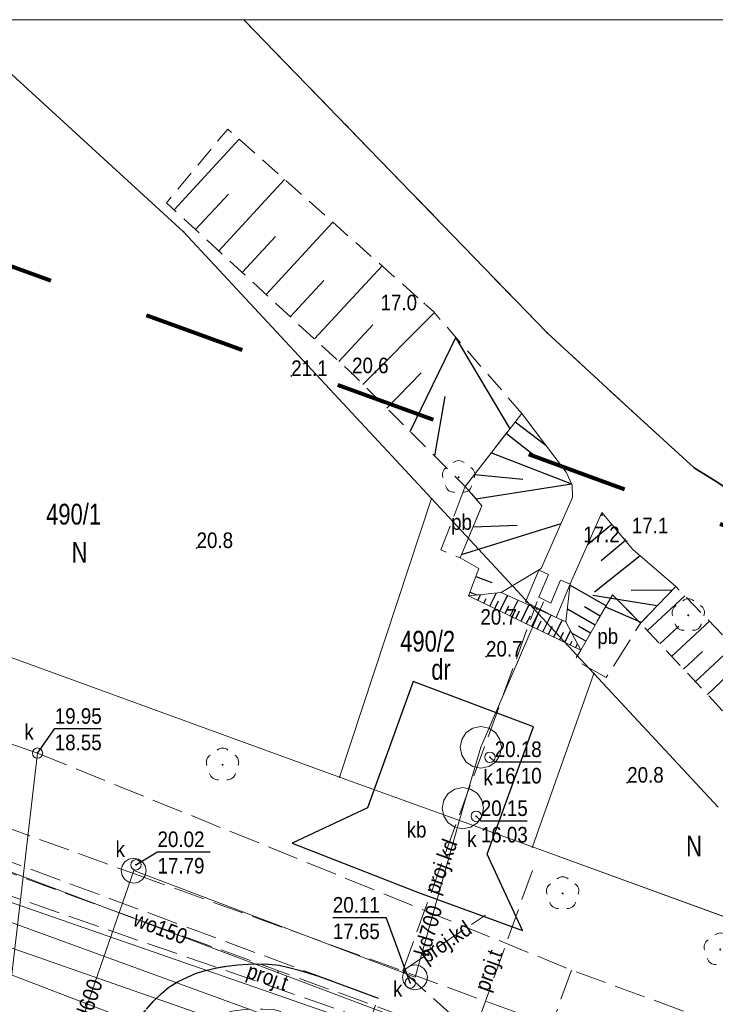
# Model space of a CAD drawing. Header units: metres. Extents: x 5490589 to 5490956, y 5935138 to 5935420.
# Tile 22 of 39: x 5490707 to 5490741, y 5935373 to 5935420. Entities that reach past the tile are written whole.
import ezdxf
from ezdxf.enums import TextEntityAlignment as Align

# ---------------------------------------------------------------- set-up
doc = ezdxf.new("R2010")
doc.units = ezdxf.units.M
doc.header["$MEASUREMENT"] = 0
for name, pattern in [('1.0_0.5', [1.5, 1, -0.5]), ('1.5_0.5', [2, 1.5, -0.5]), ('1.5_1.0', [2.5, 1.5, -1]), ('218-1000', [1.4, 0.7, -0.7]), ('219-500', [0]), ('egug-500', [0])]:
    doc.linetypes.add(name, pattern=pattern)
doc.layers.get('0').update_dxf_attribs({"color": 2, "linetype": 'CONTINUOUS', "lineweight": 5})
for name, color, linetype in [('000 Inne (niezydentyfikowane)', 7, 'CONTINUOUS'), ('203-punkt graniczny', 7, 'CONTINUOUS'), ('210-oznaczenie konturu użytku gruntowego', 7, 'CONTINUOUS'), ('211-numer działki ewidencyjnej', 7, 'CONTINUOUS'), ('216-obręb ewidencyjny', 7, 'CONTINUOUS'), ('218-kontur użytku gruntowego', 7, 'CONTINUOUS'), ('219-działka ewidencyjna', 7, 'CONTINUOUS'), ('chodnik', 7, 'CONTINUOUS'), ('drzewo liściaste', 7, 'CONTINUOUS'), ('jezdnia', 7, 'CONTINUOUS'), ('komora podziemna', 7, 'CONTINUOUS'), ('krawężnik', 7, 'CONTINUOUS'), ('obszar utwardzony', 7, 'CONTINUOUS'), ('obszar utwardzony-Atr17', 7, 'CONTINUOUS'), ('pikieta naturalna', 7, 'CONTINUOUS'), ('pikieta naturalna-Atr2', 7, 'CONTINUOUS'), ('przewód elektroenergetyczny podziemny', 7, 'CONTINUOUS'), ('przewód kanalizacyjny', 7, 'CONTINUOUS'), ('przewód kanalizacyjny - ob. projektowany', 7, 'CONTINUOUS'), ('przewód kanalizacyjny - ob. projektowany-Atr1', 7, 'CONTINUOUS'), ('przewód kanalizacyjny-Atr1', 7, 'CONTINUOUS'), ('przewód telekomunikacyjny podziemny', 7, 'CONTINUOUS'), ('przewód telekomunikacyjny podziemny - ob. projektowany', 7, 'CONTINUOUS'), ('przewód telekomunikacyjny podziemny - ob. projektowany-Atr1', 7, 'CONTINUOUS'), ('przewód wodociągowy', 7, 'CONTINUOUS'), ('przewód wodociągowy - ob. projektowany', 7, 'CONTINUOUS'), ('przewód wodociągowy-Atr1', 7, 'CONTINUOUS'), ('rzędna', 7, 'CONTINUOUS'), ('rzędna-Atr2', 7, 'CONTINUOUS'), ('rzędna-Atr3', 7, 'CONTINUOUS'), ('skarpa nieumocniona', 7, 'CONTINUOUS'), ('skarpa umocniona', 7, 'CONTINUOUS'), ('studnia kanalizacyjna', 7, 'CONTINUOUS'), ('studnia kanalizacyjna-Atr17', 7, 'CONTINUOUS'), ('właz do komory lub kanału - okrągły', 7, 'CONTINUOUS'), ('właz do komory lub kanału - okrągły-Atr17', 7, 'CONTINUOUS'), ('ściana oporowa (linia)', 7, 'CONTINUOUS')]:
    doc.layers.add(name, color=color, linetype=linetype)
doc.layers.add('zakres nowy', color=6, linetype='218-1000', lineweight=80)
doc.styles.get("Standard").update_dxf_attribs({"font": 'Working1250', "width": 0.75})
doc.linetypes.add('otdn_500', pattern='A,5,0,[21,ksztalty.shx,S=0.5,R=0,X=-1,Y=0]', length=5)

# ---------------------------------------------------------------- blocks, each defined once
blk = doc.blocks.new('203')
at = {"linetype": 'Continuous', "lineweight": 0}
h = blk.add_hatch(color=0, dxfattribs=at)
edge = h.paths.add_edge_path()
edge.add_arc((0, 0), 0.045, 0, 360)
blk = doc.blocks.new('PW01')
at = {"linetype": 'Continuous', "lineweight": 13}
h = blk.add_hatch(color=0, dxfattribs=at)
edge = h.paths.add_edge_path()
edge.add_arc((0, 0), 0.045, 0, 360)
blk = doc.blocks.new('OP021')
at = {"linetype": 'Continuous', "lineweight": 13}
h = blk.add_hatch(color=0, dxfattribs=at)
edge = h.paths.add_edge_path()
edge.add_arc((0, 0), 0.05, 0, 360)
at = {"color": 0, "linetype": 'Continuous', "lineweight": 13}
for centre, start, end in [((0, 0.4), 49.272, 130.728), ((-0.38, 0.124), 121.308, 202.548), ((0.38, 0.124), 337.452, 58.692), ((-0.235, -0.324), 193.221, 274.871), ((0.235, -0.324), 265.129, 346.779)]:
    blk.add_arc(centre, 0.4, start, end, dxfattribs=at)
blk = doc.blocks.new('US22')
at = {"color": 0, "linetype": 'Continuous', "lineweight": 13}
blk.add_circle((0, 0), 0.25, dxfattribs=at)
blk = doc.blocks.new('US15')
at = {"color": 0, "linetype": 'Continuous', "lineweight": 13}
blk.add_circle((0, 0), 0.25, dxfattribs=at)

msp = doc.modelspace()

# ---------------------------------------------------------------- linework, layer by layer
at = {"color": 0, "linetype": 'Continuous'}
msp.add_lwpolyline([(5490588.808, 5935143.133), (5490955.689, 5935143.133), (5490955.689, 5935420.132), (5490588.808, 5935420.132)], close=True, dxfattribs=at)
at = {"layer": '000 Inne (niezydentyfikowane)', "color": 7, "linetype": 'Continuous', "lineweight": 25, "flags": 128}
for points in [[(5490714.53, 5935410.97), (5490717.66, 5935414.37)], [(5490716.68, 5935408.99), (5490719.84, 5935412.44)], [(5490715.56, 5935410.02), (5490717.14, 5935411.73)], [(5490718.96, 5935406.89), (5490722.17, 5935410.37)], [(5490717.81, 5935407.95), (5490719.41, 5935409.68)], [(5490721.29, 5935404.75), (5490724.54, 5935408.27)], [(5490720.12, 5935405.82), (5490721.74, 5935407.57)], [(5490723.62, 5935402.56), (5490727.07, 5935406.02)], [(5490722.46, 5935403.67), (5490724.1, 5935405.44)], [(5490725.9, 5935400.29), (5490728.09, 5935404.83)], [(5490730.71, 5935400.43), (5490728.09, 5935404.83)], [(5490724.77, 5935401.42), (5490726.43, 5935403.12)], [(5490727.08, 5935399.12), (5490727.58, 5935401.98)], [(5490730.96, 5935400.76), (5490732.43, 5935399.63)], [(5490730.53, 5935400.2), (5490732.1, 5935398.98)], [(5490729.81, 5935399.27), (5490733.67, 5935397.77)], [(5490728.99, 5935398.22), (5490731.33, 5935398)], [(5490729.06, 5935397.05), (5490733.67, 5935397.77)], [(5490735.2, 5935396.31), (5490735.11, 5935396.23)], [(5490728.37, 5935394.37), (5490733.17, 5935395.86)], [(5490728.93, 5935395.7), (5490731.05, 5935395.78)], [(5490735.61, 5935395.82), (5490734.44, 5935394.84)], [(5490736.26, 5935395.04), (5490735.09, 5935394.06)], [(5490736.97, 5935394.31), (5490734.78, 5935392.55)], [(5490729.06, 5935393.31), (5490729.83, 5935393.02)], [(5490735.34, 5935391.89), (5490733.59, 5935392.89)], [(5490728.77, 5935392.55), (5490729.11, 5935392.42)], [(5490729.15, 5935392.16), (5490729.28, 5935392.44)], [(5490729.74, 5935391.88), (5490730.05, 5935392.52)], [(5490730.22, 5935391.64), (5490730.58, 5935392.4)], [(5490737.79, 5935391.89), (5490734.7, 5935392.4)], [(5490738.52, 5935392.65), (5490736.54, 5935392.63)], [(5490737.33, 5935390.7), (5490739.13, 5935392.38)], [(5490729.44, 5935392.02), (5490729.56, 5935392.25)], [(5490729.97, 5935391.76), (5490730.15, 5935392.14)], [(5490730.47, 5935391.52), (5490730.65, 5935391.9)], [(5490730.72, 5935391.4), (5490731.09, 5935392.17)], [(5490731.24, 5935391.15), (5490731.61, 5935391.93)], [(5490730.98, 5935391.28), (5490731.17, 5935391.66)], [(5490731.49, 5935391.03), (5490731.69, 5935391.42)], [(5490731.76, 5935390.9), (5490732.14, 5935391.69)], [(5490732.29, 5935390.64), (5490732.68, 5935391.45)], [(5490734.81, 5935390.97), (5490733.47, 5935391.74)], [(5490735.05, 5935391.4), (5490734.29, 5935391.84)], [(5490737.02, 5935391.09), (5490735.29, 5935391.84)], [(5490732.02, 5935390.77), (5490732.21, 5935391.17)], [(5490732.82, 5935390.38), (5490733.22, 5935391.2)], [(5490738.49, 5935389.46), (5490740.31, 5935391.16)], [(5490732.55, 5935390.51), (5490732.75, 5935390.92)], [(5490733.1, 5935390.25), (5490733.28, 5935390.63)], [(5490733.35, 5935390.13), (5490733.62, 5935390.69)], [(5490734.36, 5935390.19), (5490733.68, 5935390.58)], [(5490734.58, 5935390.58), (5490734, 5935390.92)], [(5490737.92, 5935390.06), (5490738.83, 5935390.91)], [(5490733.61, 5935390), (5490733.7, 5935390.19)], [(5490733.86, 5935389.88), (5490733.95, 5935390.06)], [(5490739.63, 5935388.24), (5490741.5, 5935389.99)], [(5490739.06, 5935388.85), (5490739.97, 5935389.7)], [(5490740.21, 5935387.62), (5490741.22, 5935388.57)]]:
    msp.add_lwpolyline(points, dxfattribs=at)
at = {"layer": '216-obręb ewidencyjny', "color": 7, "linetype": '1.5_1.0', "lineweight": 35}
msp.add_lwpolyline([(5490955.689, 5935351.048), (5490945.91, 5935350.75), (5490913.69, 5935380.47), (5490894.6, 5935385.05), (5490889.34, 5935389.79), (5490871.14, 5935406.12), (5490861.92, 5935412.68), (5490851.73, 5935416.14), (5490837.65, 5935410.62), (5490831.56, 5935406.18), (5490828.58, 5935400.5), (5490824.55, 5935387.91), (5490819.47, 5935385.17), (5490802.47, 5935393.75), (5490783.58, 5935389.41), (5490755.92, 5935387.75), (5490740.64, 5935397.89), (5490739.58, 5935398.54), (5490736.6, 5935401.26), (5490732.49, 5935405.05), (5490717.885, 5935420.132)], dxfattribs=at)
at = {"layer": '218-kontur użytku gruntowego', "color": 3, "linetype": 'egug-500', "lineweight": 18}
for points in [[(5490703.815, 5935420.132), (5490714.98, 5935409.92)], [(5490714.98, 5935409.92), (5490703.815, 5935420.132)], [(5490732.49, 5935405.05), (5490717.885, 5935420.132)], [(5490722.5, 5935383.65), (5490676.876, 5935400.257)], [(5490676.876, 5935400.257), (5490722.5, 5935383.65)]]:
    msp.add_lwpolyline(points, dxfattribs=at)
at = {"layer": '218-kontur użytku gruntowego', "color": 3, "linetype": 'egug-500', "lineweight": 18, "flags": 128}
for points in [[(5490726.92, 5935397.06), (5490714.98, 5935409.92)], [(5490714.98, 5935409.92), (5490726.92, 5935397.06)], [(5490736.6, 5935401.26), (5490732.49, 5935405.05)], [(5490739.58, 5935398.54), (5490736.6, 5935401.26)], [(5490740.64, 5935397.89), (5490739.58, 5935398.54)], [(5490722.5, 5935383.65), (5490726.92, 5935397.06)], [(5490726.92, 5935397.06), (5490722.5, 5935383.65)], [(5490726.92, 5935397.06), (5490734.75, 5935388.63)], [(5490734.75, 5935388.63), (5490726.92, 5935397.06)], [(5490734.75, 5935388.63), (5490731.79, 5935380.28)], [(5490731.79, 5935380.28), (5490734.75, 5935388.63)], [(5490740.73, 5935382.19), (5490734.75, 5935388.63)], [(5490734.75, 5935388.63), (5490740.73, 5935382.19)], [(5490731.79, 5935380.28), (5490744.85, 5935375.52)], [(5490744.85, 5935375.52), (5490731.79, 5935380.28)]]:
    msp.add_lwpolyline(points, dxfattribs=at)
at = {"layer": '219-działka ewidencyjna', "color": 7, "linetype": '219-500', "lineweight": 18}
for points in [[(5490714.98, 5935409.92), (5490703.815, 5935420.132)], [(5490732.49, 5935405.05), (5490717.885, 5935420.132)], [(5490676.876, 5935400.257), (5490722.5, 5935383.65)]]:
    msp.add_lwpolyline(points, dxfattribs=at)
at = {"layer": '219-działka ewidencyjna', "color": 7, "linetype": '219-500', "lineweight": 18, "flags": 128}
for points in [[(5490714.98, 5935409.92), (5490726.92, 5935397.06)], [(5490736.6, 5935401.26), (5490732.49, 5935405.05)], [(5490739.58, 5935398.54), (5490736.6, 5935401.26)], [(5490740.64, 5935397.89), (5490739.58, 5935398.54)], [(5490722.5, 5935383.65), (5490726.92, 5935397.06)], [(5490726.92, 5935397.06), (5490734.75, 5935388.63)], [(5490731.79, 5935380.28), (5490734.75, 5935388.63)], [(5490740.73, 5935382.19), (5490734.75, 5935388.63)], [(5490722.5, 5935383.65), (5490731.79, 5935380.28)], [(5490696.83, 5935380.23), (5490719.24, 5935372.07)], [(5490808.45, 5935352.38), (5490731.79, 5935380.28)]]:
    msp.add_lwpolyline(points, dxfattribs=at)
at = {"layer": 'chodnik', "color": 7, "linetype": '1.0_0.5', "lineweight": 18, "flags": 128}
msp.add_lwpolyline([(5490745.01, 5935280.06), (5490743.97, 5935281.7), (5490740.58, 5935287.02), (5490734.29, 5935296.96), (5490724.51, 5935312.19), (5490718.66, 5935321.38), (5490717.32, 5935324.1), (5490713.17, 5935334.3), (5490712.5, 5935336.7), (5490711.63, 5935340.62), (5490711.22, 5935343.09), (5490710.94, 5935345.55), (5490710.75, 5935347.55), (5490710.66, 5935349.54), (5490710.66, 5935351.03), (5490710.7, 5935353.01), (5490712.19, 5935364.94), (5490712.58, 5935366.38), (5490712.87, 5935367.34), (5490713.24, 5935368.27), (5490713.66, 5935369.18), (5490714.14, 5935370.06), (5490714.51, 5935370.62), (5490714.93, 5935371.16), (5490715.4, 5935371.62), (5490715.84, 5935371.93), (5490716.31, 5935372.13), (5490716.64, 5935372.23), (5490716.97, 5935372.31), (5490717.31, 5935372.37), (5490717.79, 5935372.43), (5490718.3, 5935372.47), (5490718.8, 5935372.47), (5490719.32, 5935372.45), (5490719.79, 5935372.33), (5490721.27, 5935371.81), (5490723.61, 5935370.95), (5490724.36, 5935373), (5490723.41, 5935373.35), (5490721.53, 5935374.04), (5490720.55, 5935374.34), (5490720.06, 5935374.47), (5490719.58, 5935374.59), (5490719.09, 5935374.64), (5490718.59, 5935374.65), (5490718.09, 5935374.63), (5490717.59, 5935374.6), (5490717.06, 5935374.54), (5490716.58, 5935374.46), (5490716.1, 5935374.35), (5490715.59, 5935374.2), (5490715.14, 5935373.99), (5490714.72, 5935373.8), (5490714.28, 5935373.53), (5490713.91, 5935373.2), (5490713.52, 5935372.84), (5490713.19, 5935372.46), (5490712.82, 5935372.06), (5490712.55, 5935371.63), (5490712.04, 5935370.75), (5490711.62, 5935369.88), (5490711.19, 5935368.99), (5490710.63, 5935367.57), (5490709.76, 5935364.23), (5490709.44, 5935362.78), (5490709.22, 5935361.29), (5490708.92, 5935359.29), (5490708.69, 5935357.31), (5490708.52, 5935354.29), (5490708.49, 5935352.27), (5490708.49, 5935350.27), (5490708.53, 5935348.26), (5490708.64, 5935346.8), (5490708.77, 5935345.32), (5490708.93, 5935343.86), (5490709.16, 5935342.35), (5490709.38, 5935340.82), (5490709.63, 5935339.3), (5490709.91, 5935337.91), (5490710.2, 5935336.88), (5490710.54, 5935335.49), (5490710.98, 5935334.03), (5490711.86, 5935331.13), (5490712.37, 5935329.69), (5490713.08, 5935327.85), (5490713.69, 5935326.49), (5490715.17, 5935323.27), (5490715.86, 5935321.91), (5490716.6, 5935320.62), (5490717.66, 5935318.92), (5490718.74, 5935317.25), (5490722.51, 5935311.34), (5490732.44, 5935295.73), (5490738.32, 5935286.44), (5490742.63, 5935279.84), (5490744.18, 5935279.52)], close=True, dxfattribs=at)
at = {"layer": 'jezdnia', "color": 7, "linetype": '1.5_0.5', "lineweight": 18, "flags": 128}
msp.add_lwpolyline([(5490754, 5935262.06), (5490751.86, 5935265.39), (5490746.51, 5935273.75), (5490742.63, 5935279.84), (5490738.32, 5935286.44), (5490732.44, 5935295.73), (5490722.51, 5935311.34), (5490718.74, 5935317.25), (5490717.66, 5935318.92), (5490716.6, 5935320.62), (5490715.86, 5935321.91), (5490715.17, 5935323.27), (5490713.69, 5935326.49), (5490713.08, 5935327.85), (5490712.37, 5935329.69), (5490711.86, 5935331.13), (5490710.98, 5935334.03), (5490710.54, 5935335.49), (5490710.2, 5935336.88), (5490709.91, 5935337.91), (5490709.63, 5935339.3), (5490709.38, 5935340.82), (5490709.16, 5935342.35), (5490708.93, 5935343.86), (5490708.77, 5935345.32), (5490708.64, 5935346.8), (5490708.53, 5935348.26), (5490708.49, 5935350.27), (5490708.49, 5935352.27), (5490708.52, 5935354.29), (5490708.69, 5935357.31), (5490708.92, 5935359.29), (5490709.22, 5935361.29), (5490709.44, 5935362.78), (5490709.76, 5935364.23), (5490710.63, 5935367.57), (5490711.19, 5935368.99), (5490711.62, 5935369.88), (5490712.04, 5935370.75), (5490712.55, 5935371.63), (5490712.82, 5935372.06), (5490713.19, 5935372.46), (5490713.52, 5935372.84), (5490713.91, 5935373.2), (5490714.28, 5935373.53), (5490714.72, 5935373.8), (5490715.14, 5935373.99), (5490715.59, 5935374.2), (5490716.1, 5935374.35), (5490716.58, 5935374.46), (5490717.06, 5935374.54), (5490717.59, 5935374.6), (5490718.09, 5935374.63), (5490718.59, 5935374.65), (5490719.09, 5935374.64), (5490719.58, 5935374.59), (5490720.06, 5935374.47), (5490720.55, 5935374.34), (5490721.53, 5935374.04), (5490723.41, 5935373.35), (5490702.58, 5935381.08), (5490702.88, 5935380.9), (5490703.47, 5935380.34), (5490704.14, 5935379.62), (5490704.41, 5935379.22), (5490704.74, 5935378.8), (5490705, 5935378.36), (5490705.24, 5935377.93), (5490705.41, 5935377.45), (5490705.56, 5935376.98), (5490705.82, 5935376), (5490705.91, 5935375.52), (5490705.96, 5935375), (5490705.84, 5935373.98), (5490705.68, 5935373.03), (5490704.59, 5935369.2), (5490704.16, 5935367.65), (5490703.32, 5935364.34), (5490702.95, 5935362.4), (5490702.62, 5935360.41), (5490702.37, 5935358.41), (5490702.21, 5935356.95), (5490702.11, 5935355.46), (5490702, 5935353.48), (5490701.86, 5935351.04), (5490701.94, 5935349.48), (5490702, 5935347.48), (5490702.1, 5935345.49), (5490702.32, 5935343.51), (5490702.58, 5935341.53), (5490702.9, 5935339.58), (5490703.23, 5935337.6), (5490704.2, 5935333.72), (5490704.64, 5935332.3), (5490705.46, 5935329.97), (5490706.14, 5935328.08), (5490707.1, 5935325.83), (5490707.95, 5935324), (5490709.1, 5935321.76), (5490710.29, 5935319.58), (5490711.29, 5935317.81), (5490714.53, 5935312.73), (5490717.75, 5935307.69), (5490721, 5935302.68), (5490723.92, 5935298.01), (5490727.38, 5935292.63), (5490730.7, 5935287.45), (5490733.32, 5935283.34), (5490733.85, 5935282.52), (5490734.55, 5935281.41), (5490739.74, 5935273.17), (5490741.9, 5935269.87), (5490746.8, 5935262.16), (5490748.88, 5935258.81), (5490749.4, 5935257.88), (5490749.6, 5935257.24), (5490749.69, 5935256.22), (5490749.7, 5935255.72), (5490749.66, 5935254.72), (5490749.48, 5935253.71), (5490749.24, 5935252.74), (5490748.89, 5935251.77), (5490748.72, 5935251.33), (5490748.47, 5935250.87), (5490747.84, 5935249.96), (5490747.2, 5935249.3), (5490746.48, 5935248.68), (5490745.65, 5935248.12), (5490744.74, 5935247.55), (5490712.74, 5935230.16), (5490703.54, 5935225.12), (5490693.9, 5935219.85), (5490693.4, 5935219.62), (5490692.46, 5935219.23), (5490691.54, 5935218.92), (5490691.09, 5935218.79), (5490690.08, 5935218.63), (5490689.05, 5935218.54), (5490688.53, 5935218.56), (5490687.54, 5935218.63), (5490687.06, 5935218.73), (5490686.07, 5935219.05), (5490685.61, 5935219.22), (5490685.15, 5935219.42), (5490684.72, 5935219.66), (5490684.28, 5935219.91), (5490683.86, 5935220.2), (5490683.46, 5935220.5), (5490683.06, 5935220.82), (5490682.69, 5935221.17), (5490682.34, 5935221.51), (5490682.03, 5935221.84), (5490681.58, 5935222.25), (5490692, 5935203.21), (5490691.95, 5935203.64), (5490691.81, 5935204.11), (5490691.67, 5935204.57), (5490691.58, 5935205.09), (5490691.5, 5935205.57), (5490691.45, 5935206.08), (5490691.44, 5935206.59), (5490691.46, 5935207.1), (5490691.51, 5935207.6), (5490691.57, 5935208.09), (5490691.67, 5935208.6), (5490691.79, 5935209.07), (5490691.97, 5935209.54), (5490692.16, 5935210.01), (5490692.38, 5935210.47), (5490692.6, 5935210.92), (5490692.87, 5935211.35), (5490693.16, 5935211.75), (5490693.44, 5935212.14), (5490693.82, 5935212.5), (5490694.17, 5935212.86), (5490694.55, 5935213.19), (5490694.94, 5935213.49), (5490695.79, 5935214.04), (5490696.66, 5935214.53), (5490697.52, 5935215.02), (5490700.98, 5935216.88), (5490713.43, 5935223.69), (5490747.61, 5935242.42), (5490749.35, 5935243.37), (5490751.08, 5935244.31), (5490752.54, 5935244.93), (5490753.48, 5935245.27), (5490754.44, 5935245.5), (5490755.47, 5935245.62), (5490756.49, 5935245.57), (5490757.44, 5935245.48), (5490757.94, 5935245.33), (5490758.44, 5935245.18), (5490758.97, 5935244.88), (5490759.4, 5935244.58), (5490760.1, 5935243.77), (5490762.52, 5935240.67), (5490764.56, 5935238.37), (5490768.95, 5935233.26), (5490770.95, 5935231.1), (5490772.99, 5935228.9), (5490777.19, 5935224.62), (5490781.53, 5935220.39), (5490785.9, 5935216.42), (5490790.42, 5935212.45), (5490793, 5935210.21), (5490794.96, 5935208.49), (5490798.17, 5935206.07), (5490801.3, 5935203.57), (5490802.88, 5935202.4), (5490805.26, 5935200.59), (5490810.19, 5935197.14), (5490813.47, 5935194.9), (5490818.52, 5935191.68), (5490820, 5935190.79), (5490832.04, 5935183.46), (5490835.43, 5935181.38), (5490842.37, 5935177.14), (5490842.16, 5935176.8), (5490843.47, 5935176), (5490843.72, 5935176.35), (5490850.85, 5935171.98), (5490854.26, 5935169.93), (5490861.26, 5935165.65), (5490866.4, 5935162.52), (5490869.81, 5935160.5), (5490872.81, 5935165.67), (5490863.37, 5935171.42), (5490857.41, 5935175.05), (5490855.71, 5935176.07), (5490854.88, 5935176.62), (5490854.18, 5935177.24), (5490853.76, 5935177.67), (5490853.43, 5935178.05), (5490853.12, 5935178.46), (5490852.87, 5935178.88), (5490852.62, 5935179.32), (5490852.42, 5935179.78), (5490852.23, 5935180.26), (5490852.07, 5935180.73), (5490851.98, 5935181.24), (5490851.9, 5935181.72), (5490851.84, 5935182.21), (5490851.82, 5935182.71), (5490851.84, 5935183.22), (5490851.86, 5935183.73), (5490851.92, 5935184.22), (5490852.03, 5935184.71), (5490852.2, 5935185.34), (5490853.97, 5935188.73), (5490850.09, 5935193.68), (5490848.57, 5935191.56), (5490847.66, 5935190.36), (5490847.03, 5935189.58), (5490846.4, 5935188.81), (5490845.74, 5935188.06), (5490845.37, 5935187.7), (5490844.97, 5935187.4), (5490844.56, 5935187.12), (5490844.11, 5935186.9), (5490843.65, 5935186.7), (5490843.16, 5935186.55), (5490842.68, 5935186.42), (5490842.2, 5935186.37), (5490841.69, 5935186.29), (5490841.17, 5935186.25), (5490840.68, 5935186.22), (5490840.17, 5935186.24), (5490839.68, 5935186.32), (5490838.71, 5935186.6), (5490837.82, 5935187.05), (5490836.52, 5935187.78), (5490835.18, 5935188.62), (5490834.38, 5935189.08), (5490825.04, 5935194.87), (5490816.97, 5935199.82), (5490814.03, 5935201.78), (5490809.92, 5935204.66), (5490805.89, 5935207.58), (5490800.35, 5935211.9), (5490796.91, 5935214.74), (5490793.82, 5935217.29), (5490790.8, 5935219.95), (5490787.83, 5935222.62), (5490784.89, 5935225.39), (5490782.03, 5935228.18), (5490778.52, 5935231.68), (5490776.46, 5935233.91), (5490773.09, 5935237.6), (5490769.8, 5935241.37), (5490767.26, 5935244.46), (5490764.74, 5935247.57), (5490762.2, 5935250.68)], close=True, dxfattribs=at)
at = {"layer": 'komora podziemna', "color": 34, "linetype": 'Continuous', "lineweight": 18, "flags": 128}
for points in [[(5490729.3, 5935386.08), (5490729.68, 5935386), (5490730.01, 5935385.79), (5490730.22, 5935385.46), (5490730.3, 5935385.08), (5490730.22, 5935384.7), (5490730.01, 5935384.37), (5490729.68, 5935384.16), (5490729.3, 5935384.08), (5490728.92, 5935384.16), (5490728.59, 5935384.37), (5490728.38, 5935384.7), (5490728.3, 5935385.08), (5490728.38, 5935385.46), (5490728.59, 5935385.79), (5490728.92, 5935386)], [(5490728.43, 5935383.15), (5490728.81, 5935383.07), (5490729.14, 5935382.86), (5490729.35, 5935382.53), (5490729.43, 5935382.15), (5490729.35, 5935381.77), (5490729.14, 5935381.44), (5490728.81, 5935381.23), (5490728.43, 5935381.15), (5490728.05, 5935381.23), (5490727.72, 5935381.44), (5490727.51, 5935381.77), (5490727.43, 5935382.15), (5490727.51, 5935382.53), (5490727.72, 5935382.86), (5490728.05, 5935383.07)], [(5490712.58, 5935379.74), (5490712.81, 5935379.69), (5490713, 5935379.56), (5490713.13, 5935379.37), (5490713.18, 5935379.14), (5490713.13, 5935378.91), (5490713, 5935378.72), (5490712.81, 5935378.59), (5490712.58, 5935378.54), (5490712.35, 5935378.59), (5490712.16, 5935378.72), (5490712.03, 5935378.91), (5490711.98, 5935379.14), (5490712.03, 5935379.37), (5490712.16, 5935379.56), (5490712.35, 5935379.69)], [(5490726.13, 5935374.6), (5490726.36, 5935374.55), (5490726.55, 5935374.42), (5490726.68, 5935374.23), (5490726.73, 5935374), (5490726.68, 5935373.77), (5490726.55, 5935373.58), (5490726.36, 5935373.45), (5490726.13, 5935373.4), (5490725.9, 5935373.45), (5490725.71, 5935373.58), (5490725.58, 5935373.77), (5490725.53, 5935374), (5490725.58, 5935374.23), (5490725.71, 5935374.42), (5490725.9, 5935374.55)]]:
    msp.add_lwpolyline(points, close=True, dxfattribs=at)
at = {"layer": 'krawężnik', "color": 7, "linetype": 'Continuous', "lineweight": 25, "flags": 128}
for points in [[(5490729.6, 5935379.94), (5490731.83, 5935386.07), (5490726.04, 5935388.25), (5490723.84, 5935382.17), (5490720.21, 5935380.46), (5490726.25, 5935378.1), (5490731.31, 5935376.26)], [(5490731.31, 5935376.26), (5490729.6, 5935379.94)], [(5490713.19, 5935372.46), (5490713.52, 5935372.84), (5490713.91, 5935373.2), (5490714.28, 5935373.53), (5490714.72, 5935373.8), (5490715.14, 5935373.99), (5490715.59, 5935374.2), (5490716.1, 5935374.35), (5490716.58, 5935374.46), (5490717.06, 5935374.54), (5490717.59, 5935374.6), (5490718.09, 5935374.63), (5490718.59, 5935374.65), (5490719.09, 5935374.64), (5490719.58, 5935374.59), (5490720.06, 5935374.47), (5490720.55, 5935374.34), (5490721.53, 5935374.04), (5490723.41, 5935373.35), (5490724.36, 5935373)]]:
    msp.add_lwpolyline(points, dxfattribs=at)
at = {"layer": 'obszar utwardzony', "color": 7, "linetype": '1.5_0.5', "lineweight": 18, "flags": 128}
for points in [[(5490728.3, 5935394.2), (5490729.35, 5935396.71), (5490728.55, 5935397.65), (5490727.38, 5935394.59)], [(5490735.64, 5935392.42), (5490734.11, 5935389.76), (5490733.83, 5935389.3), (5490735.34, 5935388.44), (5490736.99, 5935391.06)], [(5490726.25, 5935378.1), (5490731.31, 5935376.26), (5490729.6, 5935379.94), (5490731.83, 5935386.07), (5490726.04, 5935388.25), (5490723.84, 5935382.17), (5490720.21, 5935380.46)]]:
    msp.add_lwpolyline(points, close=True, dxfattribs=at)
at = {"layer": 'przewód elektroenergetyczny podziemny', "color": 1, "linetype": 'Continuous', "lineweight": 18, "flags": 128}
msp.add_lwpolyline([(5490766.68, 5935249.32), (5490757.03, 5935262.51), (5490748.95, 5935274.46), (5490738.72, 5935291.07), (5490731.81, 5935301.59), (5490724.84, 5935312.24), (5490720.04, 5935320.33), (5490718.85, 5935321.93), (5490713.39, 5935334.71), (5490712.27, 5935339.21), (5490711.42, 5935345.39), (5490711.15, 5935348.31), (5490711.35, 5935352.94), (5490711.8, 5935360.21), (5490713.32, 5935366.71), (5490715.72, 5935368.71), (5490715.69, 5935370.66), (5490705.2, 5935374.68)], dxfattribs=at)
at = {"layer": 'przewód kanalizacyjny', "color": 34, "linetype": 'Continuous', "lineweight": 18}
msp.add_lwpolyline([(5490843.12, 5935176.8), (5490804.89, 5935205.1), (5490770.59, 5935230.64), (5490754.39, 5935255.57), (5490729.9, 5935289.08), (5490710.57, 5935316.38), (5490703.51, 5935346.76), (5490707.95, 5935384.8), (5490676.876, 5935395.649)], dxfattribs=at)
at = {"layer": 'przewód kanalizacyjny', "color": 34, "linetype": 'Continuous', "lineweight": 18, "flags": 128}
for points in [[(5490732.32, 5935392.09), (5490729.3, 5935385.08), (5490728.43, 5935382.15), (5490726.13, 5935374), (5490712.58, 5935379.14)], [(5490712.58, 5935379.14), (5490708.56, 5935367.54)]]:
    msp.add_lwpolyline(points, dxfattribs=at)
at = {"layer": 'przewód kanalizacyjny - ob. projektowany', "color": 34, "linetype": '1.5_0.5', "lineweight": 18}
msp.add_lwpolyline([(5490676.876, 5935391.971), (5490687.37, 5935388.16), (5490712.66, 5935378.97)], dxfattribs=at)
at = {"layer": 'przewód kanalizacyjny - ob. projektowany', "color": 34, "linetype": '1.5_0.5', "lineweight": 18, "flags": 128}
for points in [[(5490725.54, 5935374.31), (5490728.16, 5935381.55), (5490729.45, 5935385.03), (5490732.01, 5935392.1)], [(5490707.95, 5935384.8), (5490733.67, 5935374.35), (5490778.22, 5935358.04), (5490823.47, 5935341.45), (5490871.69, 5935323.81), (5490910.17, 5935309.72), (5490924.03, 5935305.11)], [(5490712.66, 5935378.97), (5490725.54, 5935374.31), (5490742.22, 5935368.2), (5490768.74, 5935358.52), (5490811.31, 5935343.22), (5490830.58, 5935336.19), (5490853.15, 5935327.95), (5490897, 5935311.87), (5490906.91, 5935308.23), (5490903.37, 5935298.42), (5490890.39, 5935264.34), (5490884.18, 5935248.43), (5490893.85, 5935244.19)], [(5490725.54, 5935374.31), (5490729.52, 5935377)], [(5490733.67, 5935374.35), (5490731.23, 5935367.65)], [(5490725.54, 5935374.31), (5490727.83, 5935372.25)]]:
    msp.add_lwpolyline(points, dxfattribs=at)
at = {"layer": 'przewód telekomunikacyjny podziemny', "color": 30, "linetype": 'Continuous', "lineweight": 18}
msp.add_lwpolyline([(5490676.876, 5935388.428), (5490702.01, 5935379.23), (5490735.86, 5935367.46), (5490808.23, 5935341.27), (5490813.96, 5935338.96), (5490819.24, 5935337.02), (5490847.46, 5935326.44), (5490897.44, 5935308.27), (5490899.85, 5935305.75), (5490900.89, 5935301.83), (5490897.19, 5935291.9), (5490906, 5935288.5), (5490893.91, 5935265.18), (5490904.95, 5935261.92), (5490915.5, 5935255.74), (5490916.74, 5935255), (5490914, 5935250.15), (5490912.9, 5935250.72)], dxfattribs=at)
at = {"layer": 'przewód telekomunikacyjny podziemny - ob. projektowany', "color": 30, "linetype": '1.5_0.5', "lineweight": 18, "flags": 128}
for points in [[(5490700.02, 5935380.23), (5490700.54, 5935380.04), (5490722.19, 5935372.53), (5490728.06, 5935370.4), (5490728.58, 5935370.21), (5490729.1, 5935370.03), (5490792.56, 5935347.04), (5490793.08, 5935346.86), (5490793.6, 5935346.67), (5490818.94, 5935337.46), (5490846.24, 5935325.78), (5490859.23, 5935321.13), (5490859.75, 5935320.94), (5490860.27, 5935320.75), (5490894.08, 5935308.51), (5490894.6, 5935308.32), (5490895.11, 5935308.13), (5490913.43, 5935302.57), (5490913.94, 5935302.38)], [(5490728.58, 5935370.21), (5490728.69, 5935370.52), (5490731.83, 5935379.28), (5490731.94, 5935379.58)]]:
    msp.add_lwpolyline(points, dxfattribs=at)
at = {"layer": 'przewód wodociągowy', "color": 5, "linetype": 'Continuous', "lineweight": 18}
msp.add_lwpolyline([(5490676.876, 5935385.584), (5490703.31, 5935376.6), (5490724.77, 5935369.1), (5490734.32, 5935365.72), (5490747.48, 5935361.14), (5490763.18, 5935355.27), (5490786.98, 5935346.51), (5490811.97, 5935337.32), (5490834.68, 5935329.31), (5490853.17, 5935322.58), (5490871.17, 5935316.07), (5490890.69, 5935308.87), (5490896.89, 5935306.68), (5490908.52, 5935302.06), (5490916.8, 5935298.81)], dxfattribs=at)
at = {"layer": 'przewód wodociągowy', "color": 5, "linetype": 'Continuous', "lineweight": 18, "flags": 128}
msp.add_lwpolyline([(5490698.82, 5935381.83), (5490701.45, 5935381.02), (5490701.78, 5935380.91), (5490702.07, 5935380.8), (5490725.17, 5935372.09)], dxfattribs=at)
at = {"layer": 'przewód wodociągowy - ob. projektowany', "color": 5, "linetype": '1.5_0.5', "lineweight": 18, "flags": 128}
msp.add_lwpolyline([(5490701.77, 5935380.8), (5490720.47, 5935373.98), (5490737.59, 5935367.76), (5490763.61, 5935358.31), (5490789.25, 5935348.97), (5490791.38, 5935348.2), (5490811.27, 5935340.94), (5490831.7, 5935333.49), (5490842.29, 5935329.63), (5490868.85, 5935319.93), (5490883.22, 5935314.45), (5490890.45, 5935311.69), (5490892.17, 5935311.04), (5490894.39, 5935310.27), (5490915.63, 5935302.78)], dxfattribs=at)
at = {"layer": 'rzędna-Atr2', "color": 7}
for p, q in [((5490712.69, 5935379.42), (5490713.73, 5935380.043)), ((5490713.73, 5935380.043), (5490716.256, 5935380.043)), ((5490722.173, 5935376.885), (5490724.746, 5935376.885)), ((5490725.9, 5935373.73), (5490724.746, 5935376.885))]:
    msp.add_line(p, q, dxfattribs=at)
at = {"layer": 'rzędna-Atr2', "color": 7, "flags": 128}
for points in [[(5490707.95, 5935384.8), (5490708.78, 5935385.98), (5490711.025, 5935385.98)], [(5490729.74, 5935384.6), (5490729.97, 5935384.38), (5490732.209, 5935384.38)], [(5490729.08, 5935381.76), (5490729.3, 5935381.54), (5490731.539, 5935381.54)]]:
    msp.add_lwpolyline(points, dxfattribs=at)
at = {"layer": 'skarpa nieumocniona', "color": 7, "linetype": '1.0_0.5', "lineweight": 18, "flags": 128}
for points in [[(5490731.27, 5935401.16), (5490727.02, 5935406.07), (5490717.11, 5935414.86), (5490714.16, 5935411.31), (5490723.1, 5935403.08), (5490728.55, 5935397.65)], [(5490731.27, 5935401.16), (5490727.02, 5935406.07), (5490717.11, 5935414.86), (5490714.16, 5935411.31), (5490723.1, 5935403.08), (5490728.55, 5935397.65)], [(5490764.65, 5935384.85), (5490757.96, 5935384.41), (5490754.15, 5935383.93), (5490748.82, 5935385.29), (5490741.32, 5935390.11), (5490738.69, 5935392.83), (5490736.99, 5935391.06), (5490740.93, 5935386.86), (5490745.57, 5935382.21), (5490758.84, 5935379.09), (5490764.91, 5935379.9)], [(5490764.65, 5935384.85), (5490757.96, 5935384.41), (5490754.15, 5935383.93), (5490748.82, 5935385.29), (5490741.32, 5935390.11), (5490738.69, 5935392.83), (5490736.99, 5935391.06), (5490740.93, 5935386.86), (5490745.57, 5935382.21), (5490758.84, 5935379.09), (5490764.91, 5935379.9)]]:
    msp.add_lwpolyline(points, close=True, dxfattribs=at)
at = {"layer": 'skarpa umocniona', "color": 7, "linetype": 'Continuous', "lineweight": 18, "flags": 128}
for points in [[(5490731.27, 5935401.16), (5490728.55, 5935397.65), (5490729.35, 5935396.71), (5490728.3, 5935394.2), (5490729.2, 5935393.69), (5490728.7, 5935392.38), (5490730.28, 5935392.54), (5490732.21, 5935393.69), (5490733.72, 5935397.12), (5490733.7, 5935397.71), (5490733.41, 5935398.33)], [(5490731.27, 5935401.16), (5490728.55, 5935397.65), (5490729.35, 5935396.71), (5490728.3, 5935394.2), (5490729.2, 5935393.69), (5490728.7, 5935392.38), (5490730.28, 5935392.54), (5490732.21, 5935393.69), (5490733.72, 5935397.12), (5490733.7, 5935397.71), (5490733.41, 5935398.33)], [(5490738.69, 5935392.83), (5490736.62, 5935394.61), (5490735.13, 5935396.39), (5490733.6, 5935392.96), (5490733.4, 5935391.12), (5490734.11, 5935389.76), (5490735.64, 5935392.42), (5490736.99, 5935391.06)], [(5490738.69, 5935392.83), (5490736.62, 5935394.61), (5490735.13, 5935396.39), (5490733.6, 5935392.96), (5490733.4, 5935391.12), (5490734.11, 5935389.76), (5490735.64, 5935392.42), (5490736.99, 5935391.06)], [(5490730.28, 5935392.54), (5490728.7, 5935392.38), (5490734.11, 5935389.76), (5490733.4, 5935391.12)], [(5490730.28, 5935392.54), (5490728.7, 5935392.38), (5490734.11, 5935389.76), (5490733.4, 5935391.12)]]:
    msp.add_lwpolyline(points, close=True, dxfattribs=at)
at = {"layer": 'zakres nowy', "ltscale": 7}
msp.add_lwpolyline([(5490696.87, 5935411.82), (5490683.11, 5935366.31), (5490696.87, 5935309.87), (5490746.26, 5935230.85), (5490858.09, 5935150.06), (5490948.04, 5935320.45)], close=True, dxfattribs=at)
at = {"layer": 'ściana oporowa (linia)', "color": 0, "lineweight": 18}
for p, q in [((5490731.449, 5935392.082), (5490732.089, 5935393.607)), ((5490732.089, 5935393.607), (5490732.32, 5935393.51)), ((5490733.601, 5935392.943), (5490732.927, 5935391.336)), ((5490733.601, 5935392.943), (5490733.37, 5935393.04)), ((5490732.927, 5935391.336), (5490731.449, 5935392.082))]:
    msp.add_line(p, q, dxfattribs=at)
at = {"layer": 'ściana oporowa (linia)', "color": 0, "linetype": 'otdn_500', "lineweight": 18}
for p, q in [((5490732.091, 5935392.318), (5490732.551, 5935393.413)), ((5490732.551, 5935393.413), (5490732.32, 5935393.51)), ((5490733.139, 5935393.137), (5490732.673, 5935392.024)), ((5490733.139, 5935393.137), (5490733.37, 5935393.04)), ((5490732.673, 5935392.024), (5490732.091, 5935392.318))]:
    msp.add_line(p, q, dxfattribs=at)

# ---------------------------------------------------------------- block references
at = {"layer": '203-punkt graniczny', "color": 7, "linetype": 'Continuous', "lineweight": 18}
for p in [(5490714.98, 5935409.92), (5490732.49, 5935405.05), (5490736.6, 5935401.26), (5490739.58, 5935398.54), (5490726.92, 5935397.06), (5490734.75, 5935388.63), (5490722.5, 5935383.65), (5490731.79, 5935380.28)]:
    msp.add_blockref('203', p, dxfattribs=at)
at = {"layer": 'drzewo liściaste', "color": 94, "linetype": 'Continuous', "lineweight": 18}
for p in [(5490728.23, 5935398.09), (5490739.29, 5935391.44), (5490716.86, 5935384.24), (5490733.24, 5935378.04), (5490740.83, 5935375.34)]:
    msp.add_blockref('OP021', p, dxfattribs=at)
at = {"layer": 'pikieta naturalna', "color": 7, "linetype": 'Continuous', "lineweight": 13}
for p in [(5490726.58, 5935406.46), (5490720.17, 5935402.97), (5490723.09, 5935403.09), (5490715.61, 5935394.68), (5490736.24, 5935395.1), (5490736.32, 5935395.01), (5490731.99, 5935391.75), (5490729.55, 5935389.45), (5490736.35, 5935383.38)]:
    msp.add_blockref('PW01', p, dxfattribs=at)
at = {"layer": 'rzędna', "color": 34, "linetype": 'Continuous', "lineweight": 18}
for p in [(5490707.95, 5935384.8), (5490729.74, 5935384.6), (5490729.08, 5935381.76), (5490712.69, 5935379.42), (5490725.9, 5935373.73)]:
    msp.add_blockref('PW01', p, dxfattribs=at)
at = {"layer": 'studnia kanalizacyjna', "color": 34, "linetype": 'Continuous', "lineweight": 18}
msp.add_blockref('US15', (5490707.95, 5935384.8), dxfattribs=at)
at = {"layer": 'właz do komory lub kanału - okrągły', "color": 7, "linetype": 'Continuous', "lineweight": 18}
for p in [(5490729.74, 5935384.6), (5490729.08, 5935381.76), (5490712.69, 5935379.42), (5490725.9, 5935373.73)]:
    msp.add_blockref('US22', p, dxfattribs=at)

# ---------------------------------------------------------------- texts
at = {"layer": '210-oznaczenie konturu użytku gruntowego', "color": 3, "linetype": 'Continuous', "lineweight": 18, "width": 0.79}
for s, p in [('N', (5490709.591, 5935393.976)), ('dr', (5490726.912, 5935388.334)), ('N', (5490739.19, 5935379.83))]:
    msp.add_text(s, height=1, dxfattribs=at).set_placement(p)
at = {"layer": '211-numer działki ewidencyjnej', "color": 7, "linetype": 'Continuous', "lineweight": 18, "width": 0.79}
msp.add_text('490/1', height=1, dxfattribs=at).set_placement((5490708.365, 5935396.812), align=Align.TOP_LEFT)
msp.add_text('490/2', height=1, dxfattribs=at).set_placement((5490725.417, 5935389.692))
at = {"layer": 'obszar utwardzony-Atr17', "color": 7, "width": 0.9}
for s, p in [('pb', (5490728.37, 5935395.93)), ('pb', (5490735.41, 5935390.43)), ('kb', (5490726.203, 5935381.108))]:
    msp.add_text(s, height=0.75, dxfattribs=at).set_placement(p, align=Align.MIDDLE_CENTER)
at = {"layer": 'pikieta naturalna-Atr2', "color": 7, "width": 0.9}
for s, p in [('17.0', (5490724.47, 5935406.13)), ('21.1', (5490720.17, 5935402.97)), ('20.6', (5490723.1, 5935403.1)), ('17.1', (5490736.57, 5935395.39)), ('17.2', (5490734.23, 5935394.96)), ('20.8', (5490715.61, 5935394.68)), ('20.7', (5490729.28, 5935390.99)), ('20.7', (5490729.55, 5935389.45)), ('20.8', (5490736.35, 5935383.38))]:
    msp.add_text(s, height=0.75, dxfattribs=at).set_placement(p)
at = {"layer": 'przewód kanalizacyjny - ob. projektowany-Atr1', "color": 34, "width": 0.9}
for rotation, p in [(69.661, (5490726.9, 5935378.067)), (34.054, (5490726.48, 5935374.95))]:
    msp.add_text('proj.kd', height=0.75, rotation=rotation, dxfattribs=at).set_placement(p, align=Align.MIDDLE_LEFT)
at = {"layer": 'przewód kanalizacyjny-Atr1', "color": 34, "width": 0.9}
for s, rotation, p in [('kd700', 74.199, (5490726.76, 5935376.25)), ('kd600', 70.9, (5490710.35, 5935372.706))]:
    msp.add_text(s, height=0.75, rotation=rotation, dxfattribs=at).set_placement(p, align=Align.MIDDLE_CENTER)
at = {"layer": 'przewód telekomunikacyjny podziemny - ob. projektowany-Atr1', "color": 30, "width": 0.9}
for rotation, p in [(70.28, (5490729.673, 5935373.263)), (340.869, (5490717.96, 5935374))]:
    msp.add_text('proj.t', height=0.75, rotation=rotation, dxfattribs=at).set_placement(p)
at = {"layer": 'przewód wodociągowy-Atr1', "color": 5, "width": 0.9}
msp.add_text('wo150', height=0.75, rotation=339.299, dxfattribs=at).set_placement((5490713.869, 5935376.387), align=Align.MIDDLE_CENTER)
at = {"layer": 'rzędna-Atr2', "color": 34, "width": 0.9}
for s, p in [('19.95', (5490708.78, 5935385.988)), ('20.18', (5490729.97, 5935384.388)), ('20.15', (5490729.3, 5935381.548)), ('20.02', (5490713.73, 5935380.051)), ('20.11', (5490722.173, 5935376.893))]:
    msp.add_text(s, height=0.75, dxfattribs=at).set_placement(p, align=Align.BOTTOM_LEFT)
at = {"layer": 'rzędna-Atr3', "color": 34, "width": 0.9}
for s, p in [('18.55', (5490708.78, 5935384.713)), ('16.10', (5490729.97, 5935383.112)), ('16.03', (5490729.3, 5935380.272)), ('17.79', (5490713.73, 5935378.776)), ('17.65', (5490722.173, 5935375.617))]:
    msp.add_text(s, height=0.75, dxfattribs=at).set_placement(p, align=Align.BOTTOM_LEFT)
at = {"layer": 'studnia kanalizacyjna-Atr17', "color": 34, "width": 0.9}
msp.add_text('k', height=0.75, dxfattribs=at).set_placement((5490707.311, 5935385.453))
at = {"layer": 'właz do komory lub kanału - okrągły-Atr17', "color": 7, "width": 0.9}
for p in [(5490729.427, 5935384), (5490728.642, 5935381.034), (5490711.708, 5935380.553), (5490725.07, 5935373.813)]:
    msp.add_text('k', height=0.75, dxfattribs=at).set_placement(p, align=Align.TOP_LEFT)

doc.saveas('drawing.dxf')
